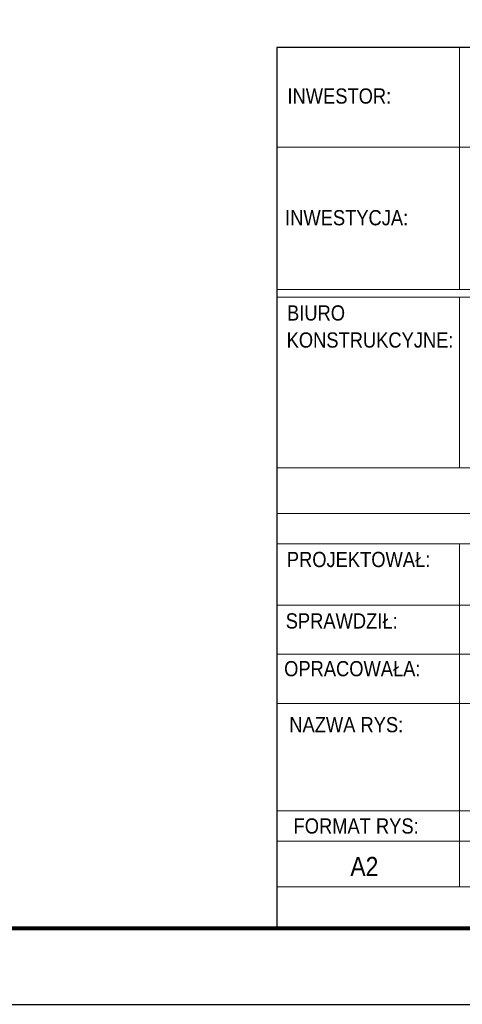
# Model space of a CAD drawing. Header units: millimetres. Extents: x -853 to -247, y 10927 to 11422.
# Tile 50 of 59: x -407 to -349, y 10927 to 11056. Entities that reach past the tile are written whole.
import ezdxf
from ezdxf.enums import TextEntityAlignment as Align

# ---------------------------------------------------------------- set-up
doc = ezdxf.new("R2010")
doc.units = ezdxf.units.MM
doc.header["$LTSCALE"] = 10
doc.layers.add('_FORMATKA', color=8, linetype='Continuous', plot=False)
for name, color, linetype, lineweight in [('_RAMKA', 7, 'Continuous', 35), ('_Tabelka', 7, 'Continuous', 25), ('PS_DIM', 4, 'Continuous', 13)]:
    doc.layers.add(name, color=color, linetype=linetype, lineweight=lineweight)
doc.styles.add('gil', font='txt', dxfattribs={"width": 0.9})

# ---------------------------------------------------------------- blocks, each defined once
blk = doc.blocks.new('tabela_rys')
at = {"layer": '_Tabelka', "color": 251, "lineweight": 15}
for p, q in [((45.62, 123.55), (45.62, 91.73)), ((21.62, 110.45), (131.62, 110.45)), ((21.62, 91.73), (131.62, 91.73)), ((21.62, 91.73), (131.62, 91.73)), ((21.62, 91.73), (131.62, 91.73)), ((131.62, 90.73), (21.62, 90.73)), ((45.62, 68.32), (45.62, 90.73)), ((21.62, 68.32), (131.48, 68.32)), ((131.62, 62.32), (21.62, 62.32)), ((21.62, 58.32), (131.62, 58.32)), ((21.62, 58.32), (131.62, 58.32)), ((45.62, 58.32), (45.62, 37.33)), ((21.62, 50.24), (131.62, 50.24)), ((21.62, 43.79), (131.62, 43.79)), ((21.62, 37.33), (131.62, 37.33)), ((21.62, 37.33), (131.62, 37.33)), ((21.62, 37.33), (131.62, 37.33)), ((21.62, 37.33), (131.62, 37.33)), ((21.62, 37.33), (131.62, 37.33)), ((21.62, 37.33), (131.62, 37.33)), ((21.62, 37.33), (131.62, 37.33)), ((21.62, 37.33), (131.62, 37.33)), ((45.62, 37.33), (45.62, 23.22)), ((21.62, 23.22), (131.62, 23.22)), ((131.62, 23.22), (21.62, 23.22)), ((45.62, 23.22), (45.62, 13.22)), ((21.62, 19.22), (131.62, 19.22)), ((21.62, 13.22), (131.62, 13.22))]:
    blk.add_line(p, q, dxfattribs=at)
at = {"layer": '_Tabelka', "color": 251, "lineweight": 30}
blk.add_lwpolyline([(131.62, 123.55), (21.62, 123.55), (21.62, 7.77), (131.62, 7.77)], close=True, dxfattribs=at)
at = {"layer": '_Tabelka', "color": 12, "style": 'gil', "width": 0.9}
for s, p in [('INWESTOR:', (29.83, 117.19)), ('INWESTYCJA:', (30.79, 101.19)), ('BIURO', (26.77, 88.67)), ('KONSTRUKCYJNE:', (33.87, 85.11)), ('PROJEKTOWAŁ: ', (32.69, 56.26)), ('SPRAWDZIŁ: ', (30.47, 48.18)), ('OPRACOWAŁA: ', (31.87, 41.9)), ('NAZWA RYS:', (30.74, 34.54))]:
    blk.add_text(s, height=2, dxfattribs=at).set_placement(p, align=Align.MIDDLE)
at = {"layer": '_Tabelka', "color": 251, "style": 'gil', "width": 0.9}
blk.add_text('FORMAT RYS:', height=2, dxfattribs=at).set_placement((32.04, 21.22), align=Align.MIDDLE)
at = {"layer": '_Tabelka', "color": 7, "style": 'gil', "width": 0.9}
for p in [(47.79, 34.83), (47.79, 30.29), (47.79, 26.06)]:
    blk.add_attdef('NAZWA_RYS:', text='', height=2.5, dxfattribs=at).set_placement(p, align=Align.MIDDLE_LEFT)
blk.add_attdef('FORMAT', text='', height=2.5, dxfattribs=at).set_placement((33.12, 15.91), align=Align.MIDDLE)
at = {"layer": '_Tabelka', "color": 7, "style": 'gil', "width": 0.9, "flags": 8}
for tag, p in [('DATA', (61.11, 15.91)), ('SKALA', (87.85, 15.91)), ('NR_RYSUNKU', (117.18, 15.91))]:
    blk.add_attdef(tag, text='', height=2.5, dxfattribs=at).set_placement(p, align=Align.MIDDLE)
blk = doc.blocks.new('*U99')
at = {"layer": '_FORMATKA', "lineweight": -3}
blk.add_lwpolyline([(-594, 0), (0, 0), (0, 420), (-594, 420)], close=True, dxfattribs=at)
at = {"layer": '_RAMKA', "lineweight": -3, "const_width": 0.5}
blk.add_lwpolyline([(-564, 10), (-10, 10), (-10, 410), (-564, 410)], close=True, dxfattribs=at)

msp = doc.modelspace()

# ---------------------------------------------------------------- block references
at = {"layer": 'PS_DIM'}
msp.add_blockref('*U99', (-252.93, 10926.82), dxfattribs=at)
at = {"layer": 'PS_DIM', "color": 7}
ref = msp.add_blockref('tabela_rys', (-394.55, 10929.05), dxfattribs=at)
ref.add_attrib('FORMAT', 'A2', dxfattribs={"layer": '_Tabelka', "color": 7, "height": 2.5, "style": 'gil', "width": 0.9}).set_placement((-361.43, 10944.97), align=Align.MIDDLE)

doc.saveas('drawing.dxf')
